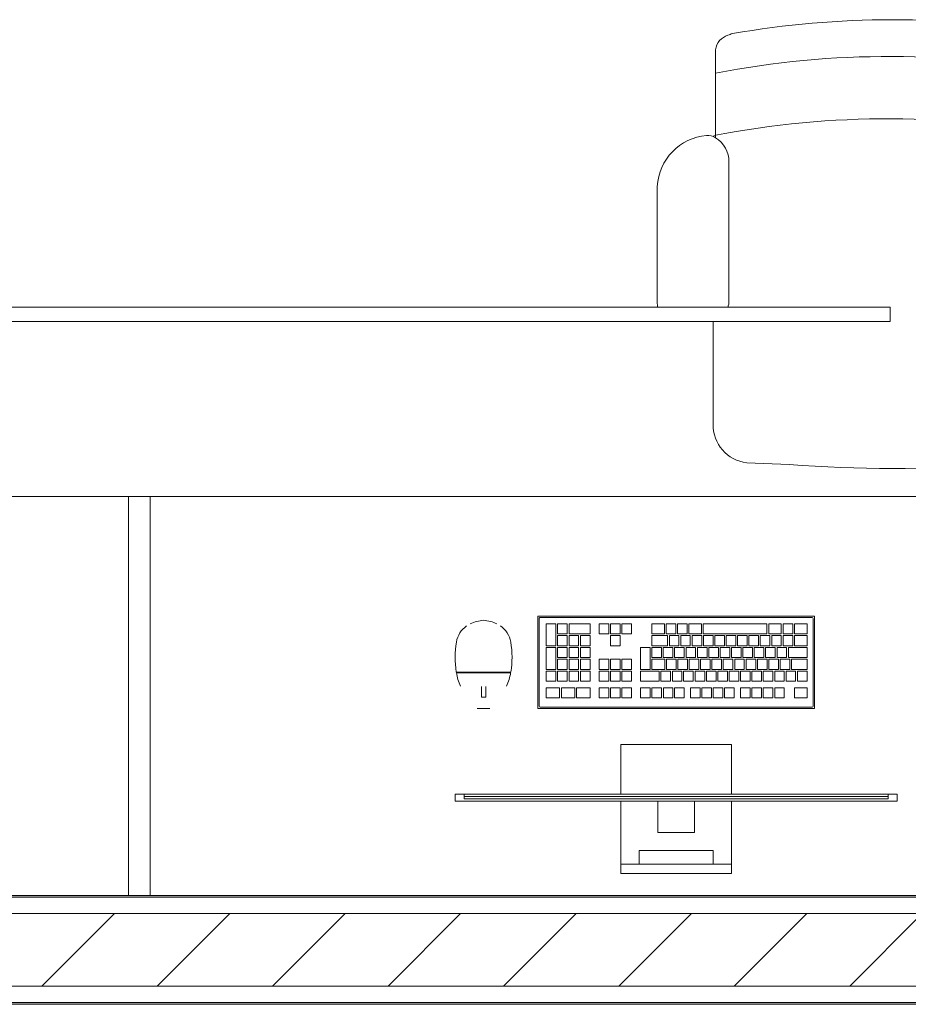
# Model space of a CAD drawing. Header units: metres. Extents: x 2.9 to 42.3, y -72.9 to -49.3.
# Tile 222 of 256: x 24.8 to 26, y -71.9 to -70.6. Entities that reach past the tile are written whole.
import ezdxf

# ---------------------------------------------------------------- set-up
doc = ezdxf.new("R2010")
doc.units = ezdxf.units.M
for name, color, linetype, lineweight in [('A-FLOR', 7, 'Continuous', 18), ('A-GENM', 7, 'Continuous', 18), ('A-WALL', 7, 'Continuous', 18), ('A-WALL-PATT', 7, 'Continuous', 18), ('I-FURN', 7, 'Continuous', 18), ('I-WALL', 7, 'Continuous', 18)]:
    doc.layers.add(name, color=color, linetype=linetype, lineweight=lineweight)
pattern_1 = [(50, (21.555, -62.929), (0.546555, -0.047815), [0.05715, -0.62865]), (355, (21.555, -62.929), (-0.105728, 0.573166), [0.04572, -0.50292]), (100.451, (21.601, -62.933), (0.440828, 0.525349), [0.04857, -0.53427]), (46.184, (21.555, -62.776), (0.813237, -0.12613), [0.08573, -0.94298]), (96.636, (21.623, -62.787), (0.712212, 0.742287), [0.07286, -0.80141]), (351.184, (21.555, -62.776), (0.712217, 0.742274), [0.06858, -0.75438]), (21, (21.631, -62.814), (0.454846, -0.306795), [0.05715, -0.62865]), (326, (21.631, -62.814), (0.185405, 0.55256), [0.04572, -0.50292]), (71.451, (21.669, -62.84), (0.640251, 0.245763), [0.04857, -0.53427]), (37.5, (21.555, -62.929), (0.009261, 0.2536672), [0.02515, -0.47168, 0.02515, -0.48539, -0.50482]), (37.5, (21.555, -62.929), (0.009261, 0.2536672), [-1.007, 0.02515, -0.47968]), (7.5, (21.555, -62.929), (0.2004558, 0.300546), [0.02515, -0.26594, 0.02515, -0.46025, -0.1924]), (7.5, (21.555, -62.929), (0.2004558, 0.300546), [-0.77648, 0.02515, -0.16726]), (327.5, (21.385, -62.929), (0.4067682, -0.0171882), [0.02515, -0.16535, 0.02515, -0.56921, -0.78867]), (327.5, (21.385, -62.929), (0.4067682, -0.0171882), [-0.78486, 0.02515, -0.76352]), (317.5, (21.309, -62.929), (0.444383, 0.0762794), [0.02515, -0.2225, 0.02515, -0.36957, -0.56007]), (317.5, (21.309, -62.929), (0.444383, 0.0762794), [-0.64237, 0.02515, -0.53492])]

# ---------------------------------------------------------------- blocks, each defined once
blk = doc.blocks.new('CADEIRA GIRATÓRIA OPERACIONAL COM BRAÇO - High Back Fully Upholstered-V2-2PAV')
at = {"layer": 'I-FURN', "color": 253, "true_color": 0xaaaaaa}
for p, q in [((-0.1421, -0.0052), (-0.2007, -0.0078)), ((0.2007, -0.0078), (0.1421, -0.0052)), ((-0.2469, -0.0612), (-0.2469, -0.2036)), ((0.2469, -0.2023), (0.2469, -0.0612)), ((-0.2469, -0.2036), (-0.3007, -0.2036)), ((-0.3242, -0.2293), (-0.3242, -0.3887)), ((0.3242, -0.3887), (0.3242, -0.2293)), ((-0.2252, -0.2315), (-0.2252, -0.4225)), ((0.2252, -0.2315), (0.2252, -0.4225)), ((-0.2439, -0.4559), (-0.2439, -0.5772)), ((0.2439, -0.5772), (0.2439, -0.4559))]:
    blk.add_line(p, q, dxfattribs=at)
for centre, radius, start, end in [((0, -1.953), 1.953, 85.8275, 94.1725), ((-0.195, -0.0595), 0.052, 96.2753, 181.8688), ((0.195, -0.0595), 0.052, 358.1312, 83.7247), ((-0.2983, -0.2293), 0.0259, 95.2759, 180), ((-0.2539, -0.2315), 0.0287, 360, 75.9119), ((0.2539, -0.2315), 0.0287, 160.4042, 180), ((0.2983, -0.2293), 0.0259, 360, 16.141), ((-0.2492, -0.3843), 0.0751, 183.3831, 264.7806), ((0.2492, -0.3843), 0.0751, 275.2194, 356.6169), ((-0.2643, -0.4225), 0.0391, 301.4893, 360), ((0.2643, -0.4225), 0.0391, 180, 238.5107), ((-0.2543, -0.4408), 0.0184, 264.7806, 304.7545), ((0.0083, 0.7541), 1.236, 258.2294, 281.0827), ((0.2543, -0.4408), 0.0184, 235.2455, 275.2194), ((0.2543, -0.4408), 0.0184, 235.2455, 275.2194), ((0.0063, 0.6682), 1.236, 258.3229, 281.0827), ((-0.2192, -0.5734), 0.0249, 188.7931, 252.7089), ((0.2192, -0.5734), 0.0249, 287.2911, 351.2069), ((-0.1985, -0.5252), 0.0773, 248.6542, 253.5306), ((0, 0.6572), 1.2757, 260.0509, 279.9491), ((0.1985, -0.5252), 0.0773, 286.4694, 291.3458)]:
    blk.add_arc(centre, radius, start, end, dxfattribs=at)
blk = doc.blocks.new('COMPUTADOR_ TECLADO_MONITOR_MOUSE - Keyboard-V10-2PAV')
at = {"layer": 'A-GENM', "color": 253, "true_color": 0xaaaaaa}
for p, q in [((0.0762, 0.2274), (-0.0762, 0.2274)), ((-0.0762, 0.2274), (-0.0762, 0.2147)), ((0.0762, 0.2147), (0.0762, 0.2274)), ((-0.0762, 0.2147), (0.0762, 0.2147)), ((-0.0762, 0.2084), (-0.0762, 0.2147)), ((-0.0762, 0.1278), (-0.0762, 0.2084)), ((0.0508, 0.2147), (-0.0508, 0.2147)), ((-0.0508, 0.2147), (-0.0508, 0.1957)), ((0.0508, 0.1957), (0.0508, 0.2147)), ((0.0762, 0.2147), (0.0762, 0.2084)), ((0.0762, 0.2084), (0.0762, 0.1278)), ((-0.0508, 0.1957), (0.0508, 0.1957)), ((0.0254, 0.1711), (-0.0254, 0.1711)), ((-0.0254, 0.1711), (-0.0254, 0.1278)), ((0.0254, 0.1278), (0.0254, 0.1711)), ((0.3048, 0.1278), (-0.3048, 0.1278)), ((-0.3048, 0.1278), (-0.3048, 0.1183)), ((-0.2921, 0.1183), (-0.2921, 0.1246)), ((-0.2921, 0.1246), (0.2921, 0.1246)), ((0.2921, 0.1246), (-0.2921, 0.1246)), ((-0.2921, 0.1246), (-0.2921, 0.1214)), ((-0.0254, 0.1278), (0.0254, 0.1278)), ((0.2921, 0.1246), (0.2921, 0.1183)), ((0.2921, 0.1214), (0.2921, 0.1246)), ((0.3048, 0.1183), (0.3048, 0.1278)), ((-0.3048, 0.1183), (-0.2921, 0.1183)), ((-0.2921, 0.1214), (0.2921, 0.1214)), ((0.2921, 0.1183), (-0.2921, 0.1183)), ((-0.0762, 0.0496), (-0.0762, 0.1183)), ((0.0762, 0.1183), (0.0762, 0.0496)), ((0.2921, 0.1183), (0.3048, 0.1183)), ((-0.0762, 0.0496), (0.0762, 0.0496)), ((-0.1905, 0), (0.1905, 0)), ((-0.1905, -0.127), (-0.1905, 0)), ((-0.1889, -0.0032), (-0.1889, -0.1238)), ((0.1873, -0.0016), (-0.1873, -0.0016)), ((0.1889, -0.1238), (0.1889, -0.0032)), ((0.1905, 0), (0.1905, -0.127)), ((0.2742, 0), (0.2569, 0)), ((-0.1632, -0.0146), (-0.1808, -0.0146)), ((-0.1808, -0.0146), (-0.1808, -0.0285)), ((-0.1632, -0.0285), (-0.1632, -0.0146)), ((-0.1358, -0.0146), (-0.149, -0.0146)), ((-0.149, -0.0146), (-0.149, -0.0285)), ((-0.1358, -0.0285), (-0.1358, -0.0146)), ((-0.1201, -0.0146), (-0.1333, -0.0146)), ((-0.1333, -0.0146), (-0.1333, -0.0285)), ((-0.1201, -0.0285), (-0.1201, -0.0146)), ((-0.1044, -0.0146), (-0.1177, -0.0146)), ((-0.1177, -0.0146), (-0.1177, -0.0285)), ((-0.1044, -0.0285), (-0.1044, -0.0146)), ((-0.0887, -0.0146), (-0.102, -0.0146)), ((-0.102, -0.0146), (-0.102, -0.0285)), ((-0.0887, -0.0285), (-0.0887, -0.0146)), ((-0.0668, -0.0146), (-0.0801, -0.0146)), ((-0.0801, -0.0146), (-0.0801, -0.0285)), ((-0.0668, -0.0285), (-0.0668, -0.0146)), ((-0.0512, -0.0146), (-0.0644, -0.0146)), ((-0.0644, -0.0146), (-0.0644, -0.0285)), ((-0.0512, -0.0285), (-0.0512, -0.0146)), ((-0.0355, -0.0146), (-0.0488, -0.0146)), ((-0.0488, -0.0146), (-0.0488, -0.0285)), ((-0.0355, -0.0285), (-0.0355, -0.0146)), ((-0.0198, -0.0146), (-0.0331, -0.0146)), ((-0.0331, -0.0146), (-0.0331, -0.0285)), ((-0.0198, -0.0285), (-0.0198, -0.0146)), ((0.0021, -0.0146), (-0.0112, -0.0146)), ((-0.0112, -0.0146), (-0.0112, -0.0285)), ((0.0021, -0.0285), (0.0021, -0.0146)), ((0.0177, -0.0146), (0.0045, -0.0146)), ((0.0045, -0.0146), (0.0045, -0.0285)), ((0.0177, -0.0285), (0.0177, -0.0146)), ((0.0334, -0.0146), (0.0202, -0.0146)), ((0.0202, -0.0146), (0.0202, -0.0285)), ((0.0334, -0.0285), (0.0334, -0.0146)), ((0.0491, -0.0146), (0.0358, -0.0146)), ((0.0358, -0.0146), (0.0358, -0.0285)), ((0.0491, -0.0285), (0.0491, -0.0146)), ((0.075, -0.0146), (0.0617, -0.0146)), ((0.0617, -0.0146), (0.0617, -0.0285)), ((0.075, -0.0285), (0.075, -0.0146)), ((0.0906, -0.0146), (0.0774, -0.0146)), ((0.0774, -0.0146), (0.0774, -0.0285)), ((0.0906, -0.0285), (0.0906, -0.0146)), ((0.1063, -0.0146), (0.093, -0.0146)), ((0.093, -0.0146), (0.093, -0.0285)), ((0.1063, -0.0285), (0.1063, -0.0146)), ((0.1372, -0.0146), (0.1188, -0.0146)), ((0.1188, -0.0146), (0.1188, -0.0285)), ((0.1372, -0.0285), (0.1372, -0.0146)), ((0.1581, -0.0146), (0.1398, -0.0146)), ((0.1398, -0.0146), (0.1398, -0.0285)), ((0.1581, -0.0285), (0.1581, -0.0146)), ((0.1791, -0.0146), (0.1607, -0.0146)), ((0.1607, -0.0146), (0.1607, -0.0285)), ((0.1791, -0.0285), (0.1791, -0.0146)), ((0.2686, -0.0156), (0.2622, -0.0156)), ((0.2622, -0.0156), (0.2622, -0.0303)), ((0.2686, -0.0303), (0.2686, -0.0156)), ((-0.1808, -0.0285), (-0.1632, -0.0285)), ((-0.1671, -0.0376), (-0.1804, -0.0376)), ((-0.1804, -0.0376), (-0.1804, -0.0515)), ((-0.1671, -0.0515), (-0.1671, -0.0376)), ((-0.1514, -0.0376), (-0.1647, -0.0376)), ((-0.1647, -0.0376), (-0.1647, -0.0515)), ((-0.1514, -0.0515), (-0.1514, -0.0376)), ((-0.149, -0.0285), (-0.1358, -0.0285)), ((-0.1358, -0.0376), (-0.149, -0.0376)), ((-0.149, -0.0376), (-0.149, -0.0515)), ((-0.1358, -0.0515), (-0.1358, -0.0376)), ((-0.1333, -0.0285), (-0.1201, -0.0285)), ((-0.1201, -0.0376), (-0.1333, -0.0376)), ((-0.1333, -0.0376), (-0.1333, -0.0515)), ((-0.1201, -0.0515), (-0.1201, -0.0376)), ((-0.1177, -0.0285), (-0.1044, -0.0285)), ((-0.1044, -0.0376), (-0.1177, -0.0376)), ((-0.1177, -0.0376), (-0.1177, -0.0515)), ((-0.1044, -0.0515), (-0.1044, -0.0376)), ((-0.102, -0.0285), (-0.0887, -0.0285)), ((-0.0887, -0.0376), (-0.102, -0.0376)), ((-0.102, -0.0376), (-0.102, -0.0515)), ((-0.0887, -0.0515), (-0.0887, -0.0376)), ((-0.0731, -0.0376), (-0.0863, -0.0376)), ((-0.0863, -0.0376), (-0.0863, -0.0515)), ((-0.0801, -0.0285), (-0.0668, -0.0285)), ((-0.0731, -0.0515), (-0.0731, -0.0376)), ((-0.0574, -0.0376), (-0.0706, -0.0376)), ((-0.0706, -0.0376), (-0.0706, -0.0515)), ((-0.0644, -0.0285), (-0.0512, -0.0285)), ((-0.0574, -0.0515), (-0.0574, -0.0376)), ((-0.0417, -0.0376), (-0.055, -0.0376)), ((-0.055, -0.0376), (-0.055, -0.0515)), ((-0.0488, -0.0285), (-0.0355, -0.0285)), ((-0.0417, -0.0515), (-0.0417, -0.0376)), ((-0.026, -0.0376), (-0.0393, -0.0376)), ((-0.0393, -0.0376), (-0.0393, -0.0515)), ((-0.0331, -0.0285), (-0.0198, -0.0285)), ((-0.026, -0.0515), (-0.026, -0.0376)), ((-0.0103, -0.0376), (-0.0236, -0.0376)), ((-0.0236, -0.0376), (-0.0236, -0.0515)), ((-0.0112, -0.0285), (0.0021, -0.0285)), ((-0.0103, -0.0515), (-0.0103, -0.0376)), ((0.0053, -0.0376), (-0.0079, -0.0376)), ((-0.0079, -0.0376), (-0.0079, -0.0515)), ((0.0045, -0.0285), (0.0177, -0.0285)), ((0.0053, -0.0515), (0.0053, -0.0376)), ((0.021, -0.0376), (0.0077, -0.0376)), ((0.0077, -0.0376), (0.0077, -0.0515)), ((0.0202, -0.0285), (0.0334, -0.0285)), ((0.021, -0.0515), (0.021, -0.0376)), ((0.0491, -0.0376), (0.0234, -0.0376)), ((0.0234, -0.0376), (0.0234, -0.0515)), ((0.0358, -0.0285), (0.0491, -0.0285)), ((0.0491, -0.0515), (0.0491, -0.0376)), ((0.0617, -0.0285), (0.075, -0.0285)), ((0.075, -0.0376), (0.0617, -0.0376)), ((0.0617, -0.0376), (0.0617, -0.0515)), ((0.075, -0.0515), (0.075, -0.0376)), ((0.0774, -0.0285), (0.0906, -0.0285)), ((0.0906, -0.0376), (0.0774, -0.0376)), ((0.0774, -0.0376), (0.0774, -0.0515)), ((0.0906, -0.0515), (0.0906, -0.0376)), ((0.093, -0.0285), (0.1063, -0.0285)), ((0.1063, -0.0376), (0.093, -0.0376)), ((0.093, -0.0376), (0.093, -0.0515)), ((0.1063, -0.0515), (0.1063, -0.0376)), ((0.1188, -0.0285), (0.1372, -0.0285)), ((0.1321, -0.0376), (0.1188, -0.0376)), ((0.1188, -0.0376), (0.1188, -0.0515)), ((0.1321, -0.0515), (0.1321, -0.0376)), ((0.1477, -0.0376), (0.1345, -0.0376)), ((0.1345, -0.0376), (0.1345, -0.0515)), ((0.1398, -0.0285), (0.1581, -0.0285)), ((0.1477, -0.0515), (0.1477, -0.0376)), ((0.1634, -0.0376), (0.1501, -0.0376)), ((0.1501, -0.0376), (0.1501, -0.0515)), ((0.1607, -0.0285), (0.1791, -0.0285)), ((0.1634, -0.0515), (0.1634, -0.0376)), ((0.1791, -0.0376), (0.1658, -0.0376)), ((0.1658, -0.0376), (0.1658, -0.0515)), ((0.1791, -0.0515), (0.1791, -0.0376)), ((-0.1804, -0.0515), (-0.1671, -0.0515)), ((-0.1591, -0.0539), (-0.1804, -0.0539)), ((-0.1804, -0.0539), (-0.1804, -0.0678)), ((-0.1647, -0.0515), (-0.1514, -0.0515)), ((-0.1591, -0.0678), (-0.1591, -0.0539)), ((-0.1434, -0.0539), (-0.1566, -0.0539)), ((-0.1566, -0.0539), (-0.1566, -0.0678)), ((-0.149, -0.0515), (-0.1358, -0.0515)), ((-0.1434, -0.0678), (-0.1434, -0.0539)), ((-0.1277, -0.0539), (-0.141, -0.0539)), ((-0.141, -0.0539), (-0.141, -0.0678)), ((-0.1333, -0.0515), (-0.1201, -0.0515)), ((-0.1277, -0.0678), (-0.1277, -0.0539)), ((-0.112, -0.0539), (-0.1253, -0.0539)), ((-0.1253, -0.0539), (-0.1253, -0.0678)), ((-0.1177, -0.0515), (-0.1044, -0.0515)), ((-0.112, -0.0678), (-0.112, -0.0539)), ((-0.0964, -0.0539), (-0.1096, -0.0539)), ((-0.1096, -0.0539), (-0.1096, -0.0678)), ((-0.102, -0.0515), (-0.0887, -0.0515)), ((-0.0964, -0.0678), (-0.0964, -0.0539)), ((-0.0807, -0.0539), (-0.0939, -0.0539)), ((-0.0939, -0.0539), (-0.0939, -0.0678)), ((-0.0863, -0.0515), (-0.0731, -0.0515)), ((-0.0807, -0.0678), (-0.0807, -0.0539)), ((-0.065, -0.0539), (-0.0783, -0.0539)), ((-0.0783, -0.0539), (-0.0783, -0.0678)), ((-0.0706, -0.0515), (-0.0574, -0.0515)), ((-0.065, -0.0678), (-0.065, -0.0539)), ((-0.0493, -0.0539), (-0.0626, -0.0539)), ((-0.0626, -0.0539), (-0.0626, -0.0678)), ((-0.055, -0.0515), (-0.0417, -0.0515)), ((-0.0493, -0.0678), (-0.0493, -0.0539)), ((-0.0336, -0.0539), (-0.0469, -0.0539)), ((-0.0469, -0.0539), (-0.0469, -0.0678)), ((-0.0393, -0.0515), (-0.026, -0.0515)), ((-0.0336, -0.0678), (-0.0336, -0.0539)), ((-0.018, -0.0539), (-0.0312, -0.0539)), ((-0.0312, -0.0539), (-0.0312, -0.0678)), ((-0.0236, -0.0515), (-0.0103, -0.0515)), ((-0.018, -0.0678), (-0.018, -0.0539)), ((-0.0023, -0.0539), (-0.0156, -0.0539)), ((-0.0156, -0.0539), (-0.0156, -0.0678)), ((-0.0079, -0.0515), (0.0053, -0.0515)), ((-0.0023, -0.0678), (-0.0023, -0.0539)), ((0.0134, -0.0539), (0.0001, -0.0539)), ((0.0001, -0.0539), (0.0001, -0.0678)), ((0.0077, -0.0515), (0.021, -0.0515)), ((0.0134, -0.0678), (0.0134, -0.0539)), ((0.0334, -0.0539), (0.0158, -0.0539)), ((0.0158, -0.0539), (0.0158, -0.0678)), ((0.0234, -0.0515), (0.0491, -0.0515)), ((0.0334, -0.0678), (0.0334, -0.0539)), ((0.0491, -0.0539), (0.0359, -0.0539)), ((0.0359, -0.0539), (0.0359, -0.0841)), ((0.0491, -0.0841), (0.0491, -0.0539)), ((0.0617, -0.0515), (0.075, -0.0515)), ((0.0617, -0.0539), (0.0617, -0.0678)), ((0.075, -0.0539), (0.0617, -0.0539)), ((0.075, -0.0678), (0.075, -0.0539)), ((0.0774, -0.0515), (0.0906, -0.0515)), ((0.0774, -0.0539), (0.0774, -0.0678)), ((0.0906, -0.0539), (0.0774, -0.0539)), ((0.0906, -0.0678), (0.0906, -0.0539)), ((0.093, -0.0515), (0.1063, -0.0515)), ((0.093, -0.0539), (0.093, -0.0678)), ((0.1063, -0.0539), (0.093, -0.0539)), ((0.1063, -0.0678), (0.1063, -0.0539)), ((0.1188, -0.0515), (0.1321, -0.0515)), ((0.1321, -0.0539), (0.1188, -0.0539)), ((0.1188, -0.0539), (0.1188, -0.0678)), ((0.1321, -0.0678), (0.1321, -0.0539)), ((0.1345, -0.0515), (0.1477, -0.0515)), ((0.1477, -0.0539), (0.1345, -0.0539)), ((0.1345, -0.0539), (0.1345, -0.0678)), ((0.1477, -0.0678), (0.1477, -0.0539)), ((0.1501, -0.0515), (0.1634, -0.0515)), ((0.1634, -0.0539), (0.1501, -0.0539)), ((0.1501, -0.0539), (0.1501, -0.0678)), ((0.1634, -0.0678), (0.1634, -0.0539)), ((0.1658, -0.0515), (0.1791, -0.0515)), ((0.1791, -0.0539), (0.1658, -0.0539)), ((0.1658, -0.0539), (0.1658, -0.0841)), ((0.1791, -0.0841), (0.1791, -0.0539)), ((0.3031, -0.0502), (0.228, -0.0502)), ((0.303, -0.0493), (0.2281, -0.0493)), ((0.229, -0.0493), (0.229, -0.0502)), ((0.229, -0.0502), (0.229, -0.0493)), ((0.3022, -0.0502), (0.3022, -0.0493)), ((0.3022, -0.0493), (0.3022, -0.0502)), ((-0.1804, -0.0678), (-0.1591, -0.0678)), ((-0.1566, -0.0678), (-0.1434, -0.0678)), ((-0.141, -0.0678), (-0.1277, -0.0678)), ((-0.1253, -0.0678), (-0.112, -0.0678)), ((-0.1096, -0.0678), (-0.0964, -0.0678)), ((-0.0939, -0.0678), (-0.0807, -0.0678)), ((-0.0783, -0.0678), (-0.065, -0.0678)), ((-0.0626, -0.0678), (-0.0493, -0.0678)), ((-0.0469, -0.0678), (-0.0336, -0.0678)), ((-0.0312, -0.0678), (-0.018, -0.0678)), ((-0.0156, -0.0678), (-0.0023, -0.0678)), ((0.0001, -0.0678), (0.0134, -0.0678)), ((0.0158, -0.0678), (0.0334, -0.0678)), ((0.0617, -0.0678), (0.075, -0.0678)), ((0.0774, -0.0678), (0.0906, -0.0678)), ((0.093, -0.0678), (0.1063, -0.0678)), ((0.1188, -0.0678), (0.1321, -0.0678)), ((0.1345, -0.0678), (0.1477, -0.0678)), ((0.1501, -0.0678), (0.1634, -0.0678)), ((-0.1547, -0.0702), (-0.1804, -0.0702)), ((-0.1804, -0.0702), (-0.1804, -0.0841)), ((-0.1547, -0.0841), (-0.1547, -0.0702)), ((-0.139, -0.0702), (-0.1523, -0.0702)), ((-0.1523, -0.0702), (-0.1523, -0.0841)), ((-0.139, -0.0841), (-0.139, -0.0702)), ((-0.1233, -0.0702), (-0.1366, -0.0702)), ((-0.1366, -0.0702), (-0.1366, -0.0841)), ((-0.1233, -0.0841), (-0.1233, -0.0702)), ((-0.1076, -0.0702), (-0.1209, -0.0702)), ((-0.1209, -0.0702), (-0.1209, -0.0841)), ((-0.1076, -0.0841), (-0.1076, -0.0702)), ((-0.092, -0.0702), (-0.1052, -0.0702)), ((-0.1052, -0.0702), (-0.1052, -0.0841)), ((-0.092, -0.0841), (-0.092, -0.0702)), ((-0.0763, -0.0702), (-0.0896, -0.0702)), ((-0.0896, -0.0702), (-0.0896, -0.0841)), ((-0.0763, -0.0841), (-0.0763, -0.0702)), ((-0.0606, -0.0702), (-0.0739, -0.0702)), ((-0.0739, -0.0702), (-0.0739, -0.0841)), ((-0.0606, -0.0841), (-0.0606, -0.0702)), ((-0.0449, -0.0702), (-0.0582, -0.0702)), ((-0.0582, -0.0702), (-0.0582, -0.0841)), ((-0.0449, -0.0841), (-0.0449, -0.0702)), ((-0.0293, -0.0702), (-0.0425, -0.0702)), ((-0.0425, -0.0702), (-0.0425, -0.0841)), ((-0.0293, -0.0841), (-0.0293, -0.0702)), ((-0.0136, -0.0702), (-0.0268, -0.0702)), ((-0.0268, -0.0702), (-0.0268, -0.0841)), ((-0.0136, -0.0841), (-0.0136, -0.0702)), ((0.0021, -0.0702), (-0.0112, -0.0702)), ((-0.0112, -0.0702), (-0.0112, -0.0841)), ((0.0021, -0.0841), (0.0021, -0.0702)), ((0.0178, -0.0702), (0.0045, -0.0702)), ((0.0045, -0.0702), (0.0045, -0.0841)), ((0.0178, -0.0841), (0.0178, -0.0702)), ((0.0334, -0.0702), (0.0202, -0.0702)), ((0.0202, -0.0702), (0.0202, -0.0841)), ((0.0334, -0.0841), (0.0334, -0.0702)), ((0.1321, -0.0702), (0.1188, -0.0702)), ((0.1188, -0.0702), (0.1188, -0.0841)), ((0.1321, -0.0841), (0.1321, -0.0702)), ((0.1477, -0.0702), (0.1345, -0.0702)), ((0.1345, -0.0702), (0.1345, -0.0841)), ((0.1477, -0.0841), (0.1477, -0.0702)), ((0.1634, -0.0702), (0.1501, -0.0702)), ((0.1501, -0.0702), (0.1501, -0.0841)), ((0.1634, -0.0841), (0.1634, -0.0702)), ((-0.1804, -0.0841), (-0.1547, -0.0841)), ((-0.163, -0.0865), (-0.1804, -0.0865)), ((-0.1804, -0.0865), (-0.1804, -0.1004)), ((-0.163, -0.1004), (-0.163, -0.0865)), ((-0.1473, -0.0865), (-0.1606, -0.0865)), ((-0.1606, -0.0865), (-0.1606, -0.1004)), ((-0.1523, -0.0841), (-0.139, -0.0841)), ((-0.1473, -0.1004), (-0.1473, -0.0865)), ((-0.1317, -0.0865), (-0.1449, -0.0865)), ((-0.1449, -0.0865), (-0.1449, -0.1004)), ((-0.1366, -0.0841), (-0.1233, -0.0841)), ((-0.1317, -0.1004), (-0.1317, -0.0865)), ((-0.116, -0.0865), (-0.1292, -0.0865)), ((-0.1292, -0.0865), (-0.1292, -0.1004)), ((-0.1209, -0.0841), (-0.1076, -0.0841)), ((-0.116, -0.1004), (-0.116, -0.0865)), ((-0.1003, -0.0865), (-0.1136, -0.0865)), ((-0.1136, -0.0865), (-0.1136, -0.1004)), ((-0.1052, -0.0841), (-0.092, -0.0841)), ((-0.1003, -0.1004), (-0.1003, -0.0865)), ((-0.0846, -0.0865), (-0.0979, -0.0865)), ((-0.0979, -0.0865), (-0.0979, -0.1004)), ((-0.0896, -0.0841), (-0.0763, -0.0841)), ((-0.0846, -0.1004), (-0.0846, -0.0865)), ((-0.069, -0.0865), (-0.0822, -0.0865)), ((-0.0822, -0.0865), (-0.0822, -0.1004)), ((-0.0739, -0.0841), (-0.0606, -0.0841)), ((-0.069, -0.1004), (-0.069, -0.0865)), ((-0.0533, -0.0865), (-0.0665, -0.0865)), ((-0.0665, -0.0865), (-0.0665, -0.1004)), ((-0.0582, -0.0841), (-0.0449, -0.0841)), ((-0.0533, -0.1004), (-0.0533, -0.0865)), ((-0.0376, -0.0865), (-0.0509, -0.0865)), ((-0.0509, -0.0865), (-0.0509, -0.1004)), ((-0.0425, -0.0841), (-0.0293, -0.0841)), ((-0.0376, -0.1004), (-0.0376, -0.0865)), ((-0.0219, -0.0865), (-0.0352, -0.0865)), ((-0.0352, -0.0865), (-0.0352, -0.1004)), ((-0.0268, -0.0841), (-0.0136, -0.0841)), ((-0.0219, -0.1004), (-0.0219, -0.0865)), ((-0.0062, -0.0865), (-0.0195, -0.0865)), ((-0.0195, -0.0865), (-0.0195, -0.1004)), ((-0.0112, -0.0841), (0.0021, -0.0841)), ((-0.0062, -0.1004), (-0.0062, -0.0865)), ((0.0094, -0.0865), (-0.0038, -0.0865)), ((-0.0038, -0.0865), (-0.0038, -0.1004)), ((0.0045, -0.0841), (0.0178, -0.0841)), ((0.0094, -0.1004), (0.0094, -0.0865)), ((0.0334, -0.0865), (0.0118, -0.0865)), ((0.0118, -0.0865), (0.0118, -0.1004)), ((0.0202, -0.0841), (0.0334, -0.0841)), ((0.0334, -0.1004), (0.0334, -0.0865)), ((0.0359, -0.0841), (0.0491, -0.0841)), ((0.0906, -0.0865), (0.0774, -0.0865)), ((0.0774, -0.0865), (0.0774, -0.1004)), ((0.0906, -0.1004), (0.0906, -0.0865)), ((0.1188, -0.0841), (0.1321, -0.0841)), ((0.1321, -0.0865), (0.1188, -0.0865)), ((0.1188, -0.0865), (0.1188, -0.1004)), ((0.1321, -0.1004), (0.1321, -0.0865)), ((0.1345, -0.0841), (0.1477, -0.0841)), ((0.1477, -0.0865), (0.1345, -0.0865)), ((0.1345, -0.0865), (0.1345, -0.1004)), ((0.1477, -0.1004), (0.1477, -0.0865)), ((0.1501, -0.0841), (0.1634, -0.0841)), ((0.1634, -0.0865), (0.1501, -0.0865)), ((0.1501, -0.0865), (0.1501, -0.1004)), ((0.1634, -0.1004), (0.1634, -0.0865)), ((0.1658, -0.0841), (0.1791, -0.0841)), ((0.1791, -0.0865), (0.1658, -0.0865)), ((0.1658, -0.0865), (0.1658, -0.1167)), ((0.1791, -0.1167), (0.1791, -0.0865)), ((-0.1804, -0.1004), (-0.163, -0.1004)), ((-0.163, -0.1028), (-0.1804, -0.1028)), ((-0.1804, -0.1028), (-0.1804, -0.1167)), ((-0.163, -0.1167), (-0.163, -0.1028)), ((-0.1606, -0.1004), (-0.1473, -0.1004)), ((-0.1473, -0.1028), (-0.1606, -0.1028)), ((-0.1606, -0.1028), (-0.1606, -0.1167)), ((-0.1473, -0.1167), (-0.1473, -0.1028)), ((-0.1449, -0.1004), (-0.1317, -0.1004)), ((-0.1275, -0.1028), (-0.1449, -0.1028)), ((-0.1449, -0.1028), (-0.1449, -0.1167)), ((-0.1292, -0.1004), (-0.116, -0.1004)), ((-0.1275, -0.1167), (-0.1275, -0.1028)), ((-0.0372, -0.1028), (-0.1251, -0.1028)), ((-0.1251, -0.1028), (-0.1251, -0.1167)), ((-0.1136, -0.1004), (-0.1003, -0.1004)), ((-0.0979, -0.1004), (-0.0846, -0.1004)), ((-0.0822, -0.1004), (-0.069, -0.1004)), ((-0.0665, -0.1004), (-0.0533, -0.1004)), ((-0.0509, -0.1004), (-0.0376, -0.1004)), ((-0.0372, -0.1167), (-0.0372, -0.1028)), ((-0.0352, -0.1004), (-0.0219, -0.1004)), ((-0.0176, -0.1028), (-0.0348, -0.1028)), ((-0.0348, -0.1028), (-0.0348, -0.1167)), ((-0.0195, -0.1004), (-0.0062, -0.1004)), ((-0.0176, -0.1167), (-0.0176, -0.1028)), ((-0.0019, -0.1028), (-0.0152, -0.1028)), ((-0.0152, -0.1028), (-0.0152, -0.1167)), ((-0.0038, -0.1004), (0.0094, -0.1004)), ((-0.0019, -0.1167), (-0.0019, -0.1028)), ((0.0138, -0.1028), (0.0005, -0.1028)), ((0.0005, -0.1028), (0.0005, -0.1167)), ((0.0118, -0.1004), (0.0334, -0.1004)), ((0.0138, -0.1167), (0.0138, -0.1028)), ((0.0334, -0.1028), (0.0162, -0.1028)), ((0.0162, -0.1028), (0.0162, -0.1167)), ((0.0334, -0.1167), (0.0334, -0.1028)), ((0.0617, -0.1028), (0.0617, -0.1167)), ((0.075, -0.1028), (0.0617, -0.1028)), ((0.075, -0.1167), (0.075, -0.1028)), ((0.0774, -0.1004), (0.0906, -0.1004)), ((0.0774, -0.1028), (0.0774, -0.1167)), ((0.0906, -0.1028), (0.0774, -0.1028)), ((0.0906, -0.1167), (0.0906, -0.1028)), ((0.093, -0.1028), (0.093, -0.1167)), ((0.1063, -0.1028), (0.093, -0.1028)), ((0.1063, -0.1167), (0.1063, -0.1028)), ((0.1188, -0.1004), (0.1321, -0.1004)), ((0.1477, -0.1028), (0.1188, -0.1028)), ((0.1188, -0.1028), (0.1188, -0.1167)), ((0.1345, -0.1004), (0.1477, -0.1004)), ((0.1477, -0.1167), (0.1477, -0.1028)), ((0.1501, -0.1004), (0.1634, -0.1004)), ((0.1634, -0.1028), (0.1501, -0.1028)), ((0.1501, -0.1028), (0.1501, -0.1167)), ((0.1634, -0.1167), (0.1634, -0.1028)), ((-0.1804, -0.1167), (-0.163, -0.1167)), ((-0.1606, -0.1167), (-0.1473, -0.1167)), ((-0.1449, -0.1167), (-0.1275, -0.1167)), ((-0.1251, -0.1167), (-0.0372, -0.1167)), ((-0.0348, -0.1167), (-0.0176, -0.1167)), ((-0.0152, -0.1167), (-0.0019, -0.1167)), ((0.0005, -0.1167), (0.0138, -0.1167)), ((0.0162, -0.1167), (0.0334, -0.1167)), ((0.0617, -0.1167), (0.075, -0.1167)), ((0.0774, -0.1167), (0.0906, -0.1167)), ((0.093, -0.1167), (0.1063, -0.1167)), ((0.1188, -0.1167), (0.1477, -0.1167)), ((0.1501, -0.1167), (0.1634, -0.1167)), ((0.1658, -0.1167), (0.1791, -0.1167)), ((0.1905, -0.127), (-0.1905, -0.127)), ((-0.1873, -0.1254), (0.1873, -0.1254))]:
    blk.add_line(p, q, dxfattribs=at)
for centre, radius, start, end in [((-0.1873, -0.0032), 0.00159, 90, 180), ((0.1873, -0.0032), 0.00159, 0, 90), ((0.3085, -0.0631), 0.0815, 156.5946, 170.2657), ((0.2227, -0.0631), 0.0815, 9.7343, 23.4054), ((0.3509, -0.0704), 0.1246, 170.6435, 189.7343), ((0.1802, -0.0704), 0.1246, 350.2657, 9.3565), ((0.2619, -0.0857), 0.0343, 189.7343, 235.0949), ((0.2692, -0.0857), 0.0343, 304.9051, 350.2657), ((0.2697, -0.0694), 0.0523, 244.5006, 265.4994), ((0.2615, -0.0694), 0.0523, 274.5006, 295.4994), ((-0.1873, -0.1238), 0.00159, 180, 270), ((0.1873, -0.1238), 0.00159, 270, 0)]:
    blk.add_arc(centre, radius, start, end, dxfattribs=at)
blk = doc.blocks.new('Led_Stripe_11805 - Led_Stripe_11805-7525408-2PAV')
at = {"layer": 'A-GENM', "color": 253, "true_color": 0xaaaaaa}
for p, q in [((-3, 0.01), (3, 0.01)), ((3, 0.01), (3, -0.01)), ((3, -0.01), (-3, -0.01))]:
    blk.add_line(p, q, dxfattribs=at)
blk = doc.blocks.new('4 GRE - ESCOLA DE CINEMA E AUDIOVISUAL CINE REX R07_rvt-1-2PAV')
at = {"layer": 'A-WALL-PATT', "true_color": 0xd4d4d4}
h = blk.add_hatch(dxfattribs=at)
h.set_pattern_fill('FP_1', color=254, style=0, pattern_type=2)
h.set_pattern_definition(pattern_1)
h.paths.add_polyline_path([(20.7433, -71.7956), (26.8885, -71.7956), (26.8885, -71.7931), (20.3114, -71.7931), (20.31, -71.7956), (20.4353, -71.7956)])
h.paths.add_polyline_path([(17.436, -71.7956), (17.4385, -71.7956), (17.4385, -71.7931), (17.436, -71.7931)])
h.paths.add_polyline_path([(39.8676, -71.7956), (40.1673, -71.7956), (40.1673, -71.7933), (34.6726, -71.7931), (34.6726, -71.7956), (37.3764, -71.7956)])
h.paths.add_polyline_path([(34.6026, -71.7956), (34.6026, -71.7931), (28.5335, -71.7931), (28.5335, -71.7956), (34.2962, -71.7956)])
h.paths.add_polyline_path([(17.5835, -71.7956), (18.9385, -71.7956), (18.9385, -71.7931), (17.5835, -71.7931)])
h.paths.add_polyline_path([(19.0835, -71.7956), (20.2847, -71.7952), (20.2834, -71.7931), (19.0835, -71.7931)])
h.paths.add_polyline_path([(27.0335, -71.7956), (28.3885, -71.7956), (28.3885, -71.7931), (27.0335, -71.7931)])
h = blk.add_hatch(dxfattribs=at)
h.set_pattern_fill('FP_2', color=254, style=0, pattern_type=2)
h.set_pattern_definition([(45, (21.555, -62.929), (-0.0795495, 0.0795495), [])])
h.paths.add_polyline_path([(26.9037, -71.9181), (40.1673, -71.9181), (40.1673, -71.8181), (17.436, -71.8181), (17.436, -71.8793), (17.0502, -71.8793), (17.0502, -71.9181), (26.2877, -71.9181)])
h = blk.add_hatch(dxfattribs=at)
h.set_pattern_fill('FP_1', color=254, style=0, pattern_type=2)
h.set_pattern_definition(pattern_1)
h.paths.add_polyline_path([(26.9037, -71.9431), (40.1673, -71.9431), (40.1673, -71.9406), (17.0502, -71.9406), (17.0502, -71.9431), (26.2877, -71.9431)])
at = {"layer": 'A-FLOR', "color": 253, "true_color": 0xaaaaaa}
for p, q in [((24.936, -71.2431), (23.006, -71.2431)), ((26.886, -71.2431), (24.966, -71.2431))]:
    blk.add_line(p, q, dxfattribs=at)
at = {"layer": 'A-WALL', "color": 253, "true_color": 0xaaaaaa}
for p, q in [((26.8885, -71.7956), (19.0835, -71.7956)), ((24.936, -71.7931), (23.006, -71.7931)), ((26.886, -71.7931), (24.966, -71.7931)), ((26.911, -71.8181), (19.061, -71.8181)), ((40.1673, -71.9181), (17.0502, -71.9181)), ((40.1673, -71.9406), (17.0502, -71.9406)), ((17.0502, -71.9431), (40.1673, -71.9431))]:
    blk.add_line(p, q, dxfattribs=at)
at = {"layer": 'I-WALL', "color": 253, "true_color": 0xaaaaaa}
for p, q in [((24.936, -71.7931), (24.936, -71.2431)), ((24.966, -71.2431), (24.936, -71.2431)), ((24.966, -71.2431), (24.966, -71.7931)), ((24.936, -71.7931), (24.966, -71.7931))]:
    blk.add_line(p, q, dxfattribs=at)
at = {"layer": 'A-GENM', "color": 253, "lineweight": 18, "true_color": 0xaaaaaa, "extrusion": (0, 0, -1), "rotation": 180}
blk.add_blockref('Led_Stripe_11805 - Led_Stripe_11805-7525408-2PAV', (-22.986, -70.9919), dxfattribs=at)
at = {"layer": 'A-GENM', "color": 253, "lineweight": 18, "true_color": 0xaaaaaa, "rotation": 180}
blk.add_blockref('COMPUTADOR_ TECLADO_MONITOR_MOUSE - Keyboard-V10-2PAV', (25.691, -71.5352), dxfattribs=at)
at = {"layer": 'I-FURN', "color": 253, "lineweight": 18, "true_color": 0xaaaaaa, "rotation": 180}
blk.add_blockref('CADEIRA GIRATÓRIA OPERACIONAL COM BRAÇO - High Back Fully Upholstered-V2-2PAV', (25.989, -71.2043), dxfattribs=at)

msp = doc.modelspace()

# ---------------------------------------------------------------- block references
at = {"lineweight": 5}
msp.add_blockref('4 GRE - ESCOLA DE CINEMA E AUDIOVISUAL CINE REX R07_rvt-1-2PAV', (0, 0), dxfattribs=at)

doc.saveas('drawing.dxf')
